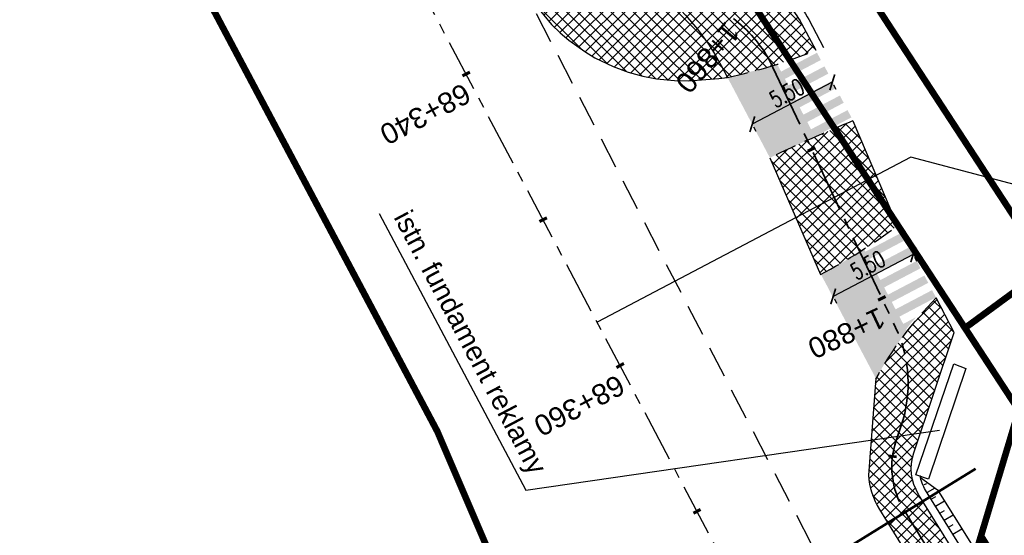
# Model space of a CAD drawing. Header units: metres. Extents: x 7529682 to 7533711, y 5721195 to 5727842.
# Tile 133 of 232: x 7530546 to 7530606, y 5726124 to 5726156. Entities that reach past the tile are written whole.
import ezdxf

# ---------------------------------------------------------------- set-up
doc = ezdxf.new("R2010")
doc.units = ezdxf.units.M
doc.header["$PDMODE"] = 1
doc.header["$PDSIZE"] = 0.3
for name, pattern in [('817-dzialki-09-05-04$0$HIDDEN', [0.375, 0.25, -0.125]), ('ACAD_ISO05W100', [33, 24, -3, 0, -3, 0, -3]), ('CENTER', [50.8, 31.75, -6.35, 6.35, -6.35]), ('CENTER2', [28.575, 19.05, -3.175, 3.175, -3.175]), ('DASHED', [19.05, 12.7, -6.35]), ('HIDDEN', [9.525, 6.35, -3.175])]:
    doc.linetypes.add(name, pattern=pattern)
for name, color, linetype in [('C-DROGI-SYTUACJA', 7, 'Continuous'), ('C-DROGI-SYTUACJA-ETYKIETY', 7, 'Continuous'), ('D-hatch-zieleńce', 102, 'Continuous'), ('D-pobocza', 60, 'Continuous'), ('D-skarpa', 2, 'Continuous'), ('D-skarpa-kreskowanie', 2, 'Continuous'), ('D-wymiary', 1, 'Continuous')]:
    doc.layers.add(name, color=color, linetype=linetype)
for name, color, linetype, lineweight, true_color in [('D-hatch-ciag-pieszo-rowerowy', 7, 'Continuous', 13, 0xff9f80), ('D-LR-etap-III', 7, '817-dzialki-09-05-04$0$HIDDEN', 50, 0x00008f), ('D-poziome-powl-czerwona', 7, 'Continuous', 9, 0xff6161), ('D-przekroje-pop', 7, 'Continuous', 50, 0x000099)]:
    doc.layers.add(name, color=color, linetype=linetype, lineweight=lineweight, true_color=true_color)
for name, color, linetype, lineweight in [('D-krawędzie', 3, 'Continuous', 30), ('D-krawężniki-obniżone', 40, 'DASHED', 30), ('D-obrzeża', 2, 'Continuous', 30), ('D-opisy', 2, 'Continuous', 30), ('D-oś', 10, 'CENTER', 30), ('D-pas-drogowy', 7, 'ACAD_ISO05W100', 50)]:
    doc.layers.add(name, color=color, linetype=linetype, lineweight=lineweight)
doc.layers.add('D-malowanie-proj', color=7, linetype='Continuous', true_color=0x3333ff)
doc.layers.add('poprzeczki', color=7, linetype='Continuous', true_color=0x0000c7)
doc.styles.add('DIMTEXT', font='simplex.shx', dxfattribs={"width": 0.7})
doc.styles.get("Standard").update_dxf_attribs({"font": 'arial.ttf'})
doc.dimstyles.new('500', dxfattribs={"dimtxt": 1, "dimasz": 0.7, "dimexe": 0.2, "dimexo": 0.5, "dimgap": 0.2, "dimtad": 1, "dimrnd": 0.005, "dimzin": 0, "dimdsep": 46, "dimtxsty": 'DIMTEXT', "dimblk": 'ARCHTICK', "dimcen": 0, "dimclrd": 256, "dimclre": 256, "dimclrt": 2, "dimadec": 5, "dimazin": 0, "dimtfac": 1, "dimtofl": 0, "dimtmove": 0, "dimatfit": 3, "dimfxl": 1, "dimtolj": 1, "dimtzin": 0, "dimlwd": -1, "dimlwe": -1, "dimarcsym": 0})
pattern_1 = [(45, (0, 0), (-0.33675960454, 0.33675960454), []), (135, (0, 0), (-0.33675960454, -0.33675960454), [])]

# ---------------------------------------------------------------- blocks, each defined once
blk = doc.blocks.new('_ArchTick')
at = {"color": 0, "linetype": 'ByBlock', "const_width": 0.15}
blk.add_lwpolyline([(-0.5, -0.5), (0.5, 0.5)], dxfattribs=at)
blk = doc.blocks.new('*D58')
at = {"layer": 'D-wymiary', "transparency": 16777216}
for p, q in [((7530600.131, 5726141.293), (7530595.283, 5726138.749)), ((7530600.359, 5726140.859), (7530600.224, 5726141.115)), ((7530595.511, 5726138.315), (7530595.376, 5726138.572))]:
    blk.add_line(p, q, dxfattribs=at)
at = {"layer": 'Defpoints', "color": 0, "transparency": 16777216}
for p in [(7530600.127, 5726141.302), (7530595.278, 5726138.758), (7530595.283, 5726138.749)]:
    blk.add_point(p, dxfattribs=at)
at = {"layer": 'D-wymiary', "transparency": 16777216, "xscale": 0.6999999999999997, "yscale": 0.6999999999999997, "zscale": 0.6999999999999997}
for p, rotation in [((7530600.131, 5726141.293), 27.68596842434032), ((7530595.283, 5726138.749), 207.6859684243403)]:
    blk.add_blockref('_ArchTick', p, dxfattribs=dict(at, rotation=rotation))
at = {"layer": 'D-wymiary', "color": 2, "transparency": 16777216, "insert": (7530597.382, 5726140.641), "char_height": 1, "attachment_point": 5, "rotation": 27.68597, "style": 'DIMTEXT'}
blk.add_mtext('\\A1;5.50', dxfattribs=at)
blk = doc.blocks.new('*D59')
at = {"layer": 'D-wymiary', "transparency": 16777216}
for p, q in [((7530595.227, 5726151.736), (7530590.379, 5726149.193)), ((7530595.455, 5726151.303), (7530595.32, 5726151.559)), ((7530590.606, 5726148.759), (7530590.472, 5726149.016))]:
    blk.add_line(p, q, dxfattribs=at)
at = {"layer": 'Defpoints', "color": 0, "transparency": 16777216}
for p in [(7530595.222, 5726151.746), (7530590.374, 5726149.202), (7530590.379, 5726149.193)]:
    blk.add_point(p, dxfattribs=at)
at = {"layer": 'D-wymiary', "transparency": 16777216, "xscale": 0.6999999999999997, "yscale": 0.6999999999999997, "zscale": 0.6999999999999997}
for p, rotation in [((7530595.227, 5726151.736), 27.68596842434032), ((7530590.379, 5726149.193), 207.6859684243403)]:
    blk.add_blockref('_ArchTick', p, dxfattribs=dict(at, rotation=rotation))
at = {"layer": 'D-wymiary', "color": 2, "transparency": 16777216, "insert": (7530592.478, 5726151.084), "char_height": 1, "attachment_point": 5, "rotation": 27.68597, "style": 'DIMTEXT'}
blk.add_mtext('\\A1;5.50', dxfattribs=at)
blk = doc.blocks.new('AeccTickLine')
at = {"color": 0, "linetype": 'ByBlock', "lineweight": -2}
blk.add_line((0, 1), (0, -1), dxfattribs=at)

msp = doc.modelspace()

# ---------------------------------------------------------------- hatches: boundary and pattern name
at = {"layer": 'D-hatch-ciag-pieszo-rowerowy'}
h = msp.add_hatch(dxfattribs=at)
h.set_pattern_fill('ANSI37', color=256, scale=0.15, style=0)
h.set_pattern_definition(pattern_1)
h.paths.add_polyline_path([(7530586.407, 5726160.127, -0.144123), (7530582.467, 5726164.173), (7530582.284, 5726164.519), (7530579.999, 5726163.494), (7530580.714, 5726162.138, 0.101584), (7530584.546, 5726157.479), (7530584.686, 5726157.365, -0.100735), (7530588.495, 5726152.75), (7530588.874, 5726152.037, 0.045938), (7530594.228, 5726153.684), (7530593.364, 5726155.308, 0.143266), (7530591.402, 5726157.316)])
h = msp.add_hatch(dxfattribs=at)
h.set_pattern_fill('ANSI37', color=256, scale=0.15, style=0)
h.set_pattern_definition(pattern_1)
h.paths.add_polyline_path([(7530596.469, 5726149.397, 0.015669), (7530591.45, 5726147.158), (7530594.509, 5726140.08, 0.038506), (7530599.173, 5726143.024)])
h = msp.add_hatch(dxfattribs=at)
h.set_pattern_fill('ANSI37', color=256, scale=0.15, style=0)
h.set_pattern_definition(pattern_1)
h.paths.add_polyline_path([(7530602.624, 5726136.556), (7530601.532, 5726138.658, 0.072986), (7530597.855, 5726133.726), (7530597.549, 5726129.598), (7530600.517, 5726130.297)])
h.paths.add_polyline_path([(7530600.17, 5726129.266), (7530600.517, 5726130.297), (7530597.549, 5726129.598), (7530597.423, 5726127.912, 0.036274), (7530597.51, 5726127.266), (7530600.079, 5726127.683, -0.134461)])
h = msp.add_hatch(dxfattribs=at)
h.set_pattern_fill('ANSI37', color=256, scale=0.15, style=0)
h.set_pattern_definition(pattern_1)
edge = h.paths.add_edge_path()
edge.add_line((7530647.02, 5726033.878), (7530649.253, 5726035.002))
edge.add_line((7530649.253, 5726035.002), (7530642.155, 5726049.099))
edge.add_line((7530642.155, 5726049.099), (7530627.426, 5726076.939))
edge.add_line((7530627.426, 5726076.939), (7530607.073, 5726115.582))
edge.add_arc((7530518.595, 5726068.982), 100, 27.77544, 31.71492)
edge.add_line((7530603.662, 5726121.551), (7530600.461, 5726126.731))
edge.add_arc((7530603.013, 5726128.308), 3, 192.02443, 211.71492, ccw=False)
edge.add_line((7530600.079, 5726127.683), (7530597.51, 5726127.266))
edge.add_arc((7530601.915, 5726128.182), 4.5, 191.75206, 211.71492)
edge.add_line((7530598.087, 5726125.817), (7530601.49, 5726120.31))
edge.add_arc((7530516.423, 5726067.74), 100, 27.77544, 31.71492, ccw=False)
edge.add_line((7530604.901, 5726114.341), (7530625.206, 5726075.789))
edge.add_line((7530625.206, 5726075.789), (7530639.927, 5726047.965))
edge.add_line((7530639.927, 5726047.965), (7530647.02, 5726033.878))
at = {"layer": 'D-hatch-zieleńce'}
h = msp.add_hatch(dxfattribs=at)
h.set_pattern_fill('ANSI37', color=256, scale=0.15, style=0)
h.set_pattern_definition(pattern_1)
edge = h.paths.add_edge_path()
edge.add_line((7530581.772, 5726160.424), (7530576.381, 5726157.79))
edge.add_line((7530576.381, 5726157.79), (7530577.273, 5726156.368))
edge.add_line((7530577.273, 5726156.368), (7530578.214, 5726155.248))
edge.add_line((7530578.214, 5726155.248), (7530578.745, 5726154.735))
edge.add_line((7530578.745, 5726154.735), (7530579.267, 5726154.288))
edge.add_line((7530579.267, 5726154.288), (7530580.224, 5726153.599))
edge.add_line((7530580.224, 5726153.599), (7530580.841, 5726153.23))
edge.add_line((7530580.841, 5726153.23), (7530581.943, 5726152.696))
edge.add_line((7530581.943, 5726152.696), (7530582.863, 5726152.357))
edge.add_line((7530582.863, 5726152.357), (7530583.752, 5726152.113))
edge.add_line((7530583.752, 5726152.113), (7530584.577, 5726151.955))
edge.add_line((7530584.577, 5726151.955), (7530585.659, 5726151.843))
edge.add_line((7530585.659, 5726151.843), (7530586.52, 5726151.83))
edge.add_line((7530586.52, 5726151.83), (7530588.346, 5726151.964))
edge.add_line((7530588.346, 5726151.964), (7530588.874, 5726152.037))
edge.add_line((7530588.874, 5726152.037), (7530588.495, 5726152.75))
edge.add_arc((7530575.253, 5726145.703), 15, 28.02426, 51.03347)
edge.add_line((7530584.686, 5726157.365), (7530584.546, 5726157.479))
edge.add_arc((7530593.979, 5726169.141), 15, 215.5345, 231.03347, ccw=False)
at = {"layer": 'D-malowanie-proj'}
h = msp.add_hatch(color=256, dxfattribs=at)
h.paths.add_polyline_path([(7530594.535, 5726153.09), (7530594.302, 5726153.533), (7530591.647, 5726152.135), (7530591.88, 5726151.693)])
h.paths.add_polyline_path([(7530589.644, 5726151.646), (7530589.411, 5726152.089), (7530588.969, 5726151.856), (7530589.202, 5726151.414)])
h.paths.add_polyline_path([(7530590.11, 5726150.762), (7530589.877, 5726151.204), (7530589.435, 5726150.971), (7530589.668, 5726150.529)])
h = msp.add_hatch(color=256, dxfattribs=at)
h.paths.add_polyline_path([(7530594.988, 5726152.263), (7530594.755, 5726152.705), (7530592.1, 5726151.308), (7530592.333, 5726150.865)])
h.paths.add_polyline_path([(7530595.453, 5726151.378), (7530595.22, 5726151.82), (7530592.566, 5726150.423), (7530592.799, 5726149.98)])
h.paths.add_polyline_path([(7530595.919, 5726150.493), (7530595.686, 5726150.935), (7530593.031, 5726149.538), (7530593.264, 5726149.095)])
h.paths.add_polyline_path([(7530596.385, 5726149.608), (7530596.152, 5726150.05), (7530593.497, 5726148.653), (7530593.73, 5726148.211)])
h.paths.add_polyline_path([(7530590.563, 5726149.934), (7530590.33, 5726150.376), (7530589.888, 5726150.144), (7530590.12, 5726149.701)])
h.paths.add_polyline_path([(7530591.029, 5726149.049), (7530590.796, 5726149.491), (7530590.353, 5726149.259), (7530590.586, 5726148.816)])
h.paths.add_polyline_path([(7530591.494, 5726148.164), (7530591.262, 5726148.607), (7530590.819, 5726148.374), (7530591.052, 5726147.931)])
edge = h.paths.add_edge_path()
edge.add_arc((7530629.663, 5726068.216), 87.705, 115.49782, 115.82468)
edge.add_line((7530591.457, 5726147.162), (7530591.285, 5726147.489))
edge.add_line((7530591.285, 5726147.489), (7530591.727, 5726147.722))
edge.add_line((7530591.727, 5726147.722), (7530591.908, 5726147.378))
h = msp.add_hatch(color=256, dxfattribs=at)
h.paths.add_polyline_path([(7530599.658, 5726142.168), (7530599.425, 5726142.611), (7530596.77, 5726141.214), (7530597.003, 5726140.771)])
h.paths.add_polyline_path([(7530600.123, 5726141.283), (7530599.891, 5726141.726), (7530597.236, 5726140.329), (7530597.469, 5726139.886)])
h.paths.add_polyline_path([(7530595.233, 5726139.84), (7530595, 5726140.282), (7530594.558, 5726140.049), (7530594.791, 5726139.607)])
h.paths.add_polyline_path([(7530595.699, 5726138.955), (7530595.466, 5726139.397), (7530595.023, 5726139.164), (7530595.256, 5726138.722)])
h = msp.add_hatch(color=256, dxfattribs=at)
h.paths.add_polyline_path([(7530600.576, 5726140.456), (7530600.343, 5726140.898), (7530597.689, 5726139.501), (7530597.922, 5726139.058)])
h.paths.add_polyline_path([(7530601.042, 5726139.571), (7530600.809, 5726140.013), (7530598.154, 5726138.616), (7530598.387, 5726138.174)])
h.paths.add_polyline_path([(7530601.508, 5726138.686), (7530601.275, 5726139.128), (7530598.62, 5726137.731), (7530598.853, 5726137.289)])
h.paths.add_polyline_path([(7530596.152, 5726138.127), (7530595.919, 5726138.57), (7530595.476, 5726138.337), (7530595.709, 5726137.894)])
h.paths.add_polyline_path([(7530596.617, 5726137.242), (7530596.385, 5726137.685), (7530595.942, 5726137.452), (7530596.175, 5726137.009)])
h.paths.add_polyline_path([(7530597.083, 5726136.357), (7530596.85, 5726136.8), (7530596.408, 5726136.567), (7530596.641, 5726136.124)])
h.paths.add_polyline_path([(7530597.549, 5726135.472), (7530597.316, 5726135.915), (7530596.873, 5726135.682), (7530597.106, 5726135.239)])
h.paths.add_polyline_path([(7530598.015, 5726134.587), (7530597.782, 5726135.03), (7530597.339, 5726134.797), (7530597.572, 5726134.354)])
edge = h.paths.add_edge_path()
edge.add_arc((7530616.442, 5726123.767), 21.185, 139.65364, 143.03363)
edge.add_line((7530599.515, 5726136.507), (7530599.319, 5726136.404))
edge.add_line((7530599.319, 5726136.404), (7530599.086, 5726136.846))
edge.add_line((7530599.086, 5726136.846), (7530600.296, 5726137.483))
at = {"layer": 'D-poziome-powl-czerwona'}
h = msp.add_hatch(color=256, dxfattribs=at)
h.dxf.hatch_style = 1
edge = h.paths.add_edge_path()
edge.add_arc((7530629.663, 5726068.216), 87.705, 113.86417, 115.83227)
edge.add_line((7530591.446, 5726147.157), (7530588.876, 5726152.037))
edge.add_arc((7530577.071, 5726203.337), 52.641, 282.95832, 286.35697)
edge.add_line((7530591.896, 5726152.827), (7530594.18, 5726148.423))
h = msp.add_hatch(color=256, dxfattribs=at)
h.dxf.hatch_style = 1
edge = h.paths.add_edge_path()
edge.add_arc((7530616.497, 5726123.663), 21.185, 142.21207, 151.53588)
edge.add_line((7530597.873, 5726133.76), (7530594.536, 5726140.095))
edge.add_arc((7530577.757, 5726171.787), 35.86, 297.89819, 302.7409)
edge.add_line((7530597.152, 5726141.625), (7530599.755, 5726136.644))

# ---------------------------------------------------------------- linework, layer by layer
at = {"layer": 'C-DROGI-SYTUACJA', "color": 10, "linetype": 'CENTER2', "lineweight": 35, "ltscale": 0.2}
msp.add_lwpolyline([(7530444.82, 5726422.144), (7530467.787, 5726378.156), (7530487.261, 5726341.324), (7530506.418, 5726305.122), (7530526.989, 5726265.744), (7530541.922, 5726236.64), (7530552.763, 5726216.63, 0.020438), (7530554.436, 5726213.822), (7530562.078, 5726202.113, -0.024166), (7530564.031, 5726198.778), (7530567.392, 5726192.349, -0.021495), (7530568.851, 5726189.237), (7530572.059, 5726181.558, 0.022535), (7530573.596, 5726178.299), (7530581.269, 5726163.764, 0.096558), (7530584.871, 5726159.294), (7530589.549, 5726155.354, -0.108108), (7530591.633, 5726152.643), (7530599.06, 5726136.869, -0.193566), (7530599.404, 5726130.909), (7530599.097, 5726129.998, 0.223174), (7530599.583, 5726125.774), (7530602.576, 5726120.93, -0.017191)], format="xyb", dxfattribs=at)
at = {"layer": 'D-krawędzie', "linetype": 'HIDDEN', "ltscale": 0.3, "flags": 128}
msp.add_lwpolyline([(7530572.01, 5726166.06), (7530620.381, 5726072.761), (7530641.555, 5726032.008), (7530660.961, 5725995.07), (7530689.128, 5725941.54), (7530707.336, 5725907.032), (7530725.256, 5725873.093), (7530743.97, 5725837.654), (7530770.527, 5725787.119), (7530787.864, 5725754.267), (7530809.898, 5725712.542), (7530824.739, 5725684.389), (7530840.856, 5725653.693), (7530860.675, 5725616.154), (7530865.283, 5725607.394), (7530878.05, 5725583.08), (7530918.172, 5725507.178), (7530950.163, 5725446.305), (7530993.419, 5725364.265), (7531022.766, 5725308.719), (7531053.81, 5725249.872), (7531081.166, 5725197.875), (7531103.902, 5725154.541), (7531128.123, 5725108.448), (7531149.3, 5725068.25), (7531167.38, 5725033.767), (7531197.165, 5724976.988), (7531228.151, 5724918.034), (7531253.153, 5724870.491), (7531286.796, 5724806.654), (7531306.74, 5724768.665), (7531335.094, 5724714.652), (7531357.319, 5724672.439), (7531373.645, 5724641.454), (7531392.162, 5724605.999), (7531418.48, 5724555.853), (7531439.727, 5724515.582), (7531468.399, 5724461.077), (7531491.782, 5724416.528), (7531531.99, 5724339.833), (7531557.227, 5724291.659), (7531569.852, 5724267.577), (7531591.376, 5724226.548), (7531610.004, 5724191.103), (7531616.883, 5724177.999), (7531629.985, 5724153.025), (7531641.007, 5724132.022), (7531664.906, 5724087.617), (7531677.644, 5724064.786), (7531683.112, 5724054.988), (7531686.753, 5724048.18), (7531695.448, 5724031.697), (7531703.749, 5724015.917), (7531709.214, 5724005.514), (7531719.389, 5723986.147), (7531726.295, 5723973), (7531732.741, 5723960.736), (7531735.13, 5723956.19)], dxfattribs=at)
at = {"layer": 'D-krawędzie'}
for points in [[(7530581.772, 5726160.424), (7530576.381, 5726157.79), (7530577.273, 5726156.368), (7530578.214, 5726155.248), (7530578.745, 5726154.735), (7530579.267, 5726154.288), (7530580.224, 5726153.599), (7530580.841, 5726153.23), (7530581.943, 5726152.696), (7530582.863, 5726152.357), (7530583.752, 5726152.113), (7530584.577, 5726151.955), (7530585.659, 5726151.843), (7530586.52, 5726151.83), (7530588.346, 5726151.964), (7530588.874, 5726152.037)], [(7530600.29, 5726127.93), (7530602.59, 5726134.66), (7530603.33, 5726134.38), (7530601.05, 5726127.65), (7530600.29, 5726127.93), (7530600.29, 5726127.93)]]:
    msp.add_lwpolyline(points, dxfattribs=at)
at = {"layer": 'D-krawężniki-obniżone', "ltscale": 0.1}
for centre, radius, start, end in [((7530582.607, 5726181.936), 30.548, 281.83814, 292.35903), ((7530629.663, 5726068.216), 87.705, 112.23901, 115.82979), ((7530577.757, 5726171.787), 35.86, 297.84859, 306.66904), ((7530616.497, 5726123.663), 21.185, 134.94231, 151.63996)]:
    msp.add_arc(centre, radius, start, end, dxfattribs=at)
at = {"layer": 'D-LR-etap-III', "ltscale": 10, "flags": 128}
msp.add_lwpolyline([(7531750.474, 5723895.103, 0.4, 0.4, 0), (7531750.505, 5723895.13, 0.4, 0.4, 0), (7531682.71, 5724022.92, 0.4, 0.4, 0), (7531619.177, 5724147.204, 0.4, 0.4, 0), (7531592.309, 5724198.489, 0.4, 0.4, 0), (7531553.264, 5724272.919, 0.4, 0.4, 0), (7531504.02, 5724366.79, 0.4, 0.4, 0), (7531482.09, 5724407.62, 0.4, 0.4, 0), (7531412.35, 5724541.183, 0.4, 0.4, 0), (7531388.464, 5724586.93, 0.4, 0.4, 0), (7531345.12, 5724669.94, 0.4, 0.4, 0), (7531127.66, 5725081.67, 0.4, 0.4, 0), (7531059.253, 5725211.041, 0.4, 0.4, 0), (7531008.007, 5725307.954, 0.4, 0.4, 0), (7530964.182, 5725390.836, 0.4, 0.4, 0), (7530914.557, 5725484.684, 0.4, 0.4, 0), (7530865.243, 5725577.494, 0.4, 0.4, 0), (7530840.085, 5725624.059, 0.4, 0.4, 0), (7530802.56, 5725694.925, 0.4, 0.4, 0), (7530755.54, 5725787.51, 0.4, 0.4, 0), (7530708.718, 5725876.303, 0.4, 0.4, 0), (7530695.12, 5725902.09, 0.4, 0.4, 0), (7530642.914, 5726001.078, 0.4, 0.4, 0), (7530634.935, 5726016.147, 0.4, 0.4, 0), (7530610.82, 5726061.93, 0.4, 0.4, 0), (7530610.82, 5726061.93, 0.4, 0.4, 0), (7530607.21, 5726063.51, 0.4, 0.4, 0), (7530597.42, 5726080.68, 0.4, 0.4, 0), (7530591.16, 5726088.44, 0.4, 0.4, 0), (7530581.28, 5726107.21, 0.4, 0.4, 0), (7530571.29, 5726130.56, 0.4, 0.4, 0), (7530549.555, 5726171.527, 0.4, 0.4, 0), (7530531.014, 5726206.474, 0.4, 0.4, 0), (7530516.461, 5726236.017, 0.4, 0.4, 0), (7530500.799, 5726266.141, 0.4, 0.4, 0), (7530491.35, 5726283.94, 0.4, 0.4, 0), (7530482.4, 5726303.41, 0.4, 0.4, 0), (7530482.4, 5726303.41, 0.4, 0.4, 0), (7530450.41, 5726357.28, 0.4, 0.4, 0), (7530397.759, 5726458.5, 0.4, 0.4, 0), (7530334.708, 5726583.665, 0.4, 0.4, 0), (7530303.939, 5726645.168, 0.4, 0.4, 0), (7530300.51, 5726651.778, 0.4, 0.4, 0), (7530289.214, 5726671.967, 0.4, 0.4, 0), (7530281.54, 5726685.57, 0.4, 0.4, 0), (7530261.371, 5726724.163, 0.4, 0.4, 0), (7530254.03, 5726738.21, 0.4, 0.4, 0), (7530197.22, 5726845.06, 0.4, 0.4, 0), (7530194.71, 5726849.15, 0.4, 0.4, 0), (7530195.92, 5726850.75, 0.4, 0.4, 0), (7530170.547, 5726892.961, 0.4, 0.4, 0), (7530143.175, 5726945.066, 0.4, 0.4, 0), (7530105.06, 5727018.32, 0.4, 0.4, 0), (7530100.06, 5727027.16, 0.4, 0.4, 0), (7530062.319, 5727099.625, 0.4, 0.4, 0), (7530015.379, 5727189.42, 0.4, 0.4, 0), (7529983.208, 5727250.207, 0.4, 0.4, 0), (7529953.284, 5727306.747, 0.4, 0.4, 0), (7529900.671, 5727406.159, 0.4, 0.4, 0), (7529890.63, 5727425.131, 0.4, 0.4, 0), (7529875.155, 5727454.426, 0.4, 0.4, 0), (7529857.56, 5727487.787, 0.4, 0.4, 0), (7529835.194, 5727530.193, 0.4, 0.4, 0), (7529811.741, 5727574.662, 0.4, 0.4, 0), (7529792.102, 5727611.923, 0.4, 0.4, 0), (7529768.066, 5727657.47, 0.4, 0.4, 0), (7529755.211, 5727682.131, 0.4, 0.4, 0), (7529753.31, 5727681.13, 0.4, 0.4, 0), (7529739.21, 5727707.77, 0.4, 0.4, 0), (7529735.395, 5727711.252, 0.4, 0.4, 0), (7529725.42, 5727730.2, 0.4, 0.4, 0), (7529723.55, 5727729.88, 0.4, 0.4, 0), (7529695.567, 5727782.932, 0.4, 0.4, 0), (7529717.68, 5727794.024, 0.4, 0.4, 0), (7529736.275, 5727758.647, 0.4, 0.4, 0), (7529736.275, 5727758.647, 0.4, 0.4, 0), (7529744.511, 5727750.406, 0.4, 0.4, 0), (7529744.511, 5727750.406, 0.4, 0.4, 0), (7529750.283, 5727738.55, 0.4, 0.4, 0), (7529777.109, 5727687.569, 0.4, 0.4, 0), (7529796.515, 5727651.33, 0.4, 0.4, 0), (7529814.938, 5727616.793, 0.4, 0.4, 0), (7529839.007, 5727572.304, 0.4, 0.4, 0), (7529860.618, 5727532.509, 0.4, 0.4, 0), (7529882.349, 5727491.504, 0.4, 0.4, 0), (7529904.865, 5727449.096, 0.4, 0.4, 0), (7529920.747, 5727418.885, 0.4, 0.4, 0), (7529946.677, 5727368.547, 0.4, 0.4, 0), (7529972.025, 5727320.573, 0.4, 0.4, 0), (7529987.74, 5727290.153, 0.4, 0.4, 0), (7529996.497, 5727273.662, 0.4, 0.4, 0), (7530017.541, 5727234.203, 0.4, 0.4, 0), (7530033.054, 5727204.864, 0.4, 0.4, 0), (7530051.623, 5727170.223, 0.4, 0.4, 0), (7530069.277, 5727137.016, 0.4, 0.4, 0), (7530089.385, 5727097.534, 0.4, 0.4, 0), (7530109.713, 5727060.747, 0.4, 0.4, 0), (7530136.77, 5727011.64, 0.4, 0.4, 0), (7530162.447, 5726962.744, 0.4, 0.4, 0), (7530187.674, 5726916.992, 0.4, 0.4, 0), (7530207.821, 5726879.335, 0.4, 0.4, 0), (7530230.626, 5726834.519, 0.4, 0.4, 0), (7530262.288, 5726776.618, 0.4, 0.4, 0), (7530277.51, 5726760.213, 0.4, 0.4, 0), (7530286.037, 5726744.107, 0.4, 0.4, 0), (7530288.097, 5726735.884, 0.4, 0.4, 0), (7530290.394, 5726725.047, 0.4, 0.4, 0), (7530296.177, 5726713.583, 0.4, 0.4, 0), (7530302.726, 5726701.182, 0.4, 0.4, 0), (7530325.685, 5726657.466, 0.4, 0.4, 0), (7530343.244, 5726623.649, 0.4, 0.4, 0), (7530360.23, 5726591.747, 0.4, 0.4, 0), (7530383.209, 5726548.059, 0.4, 0.4, 0), (7530406.018, 5726503.606, 0.4, 0.4, 0), (7530427.465, 5726462.62, 0.4, 0.4, 0), (7530447.928, 5726424.388, 0.4, 0.4, 0), (7530471.127, 5726379.921, 0.4, 0.4, 0), (7530490.501, 5726343.033, 0.4, 0.4, 0), (7530509.499, 5726306.733, 0.4, 0.4, 0), (7530529.89, 5726267.244, 0.4, 0.4, 0), (7530543.852, 5726238.99, 0.4, 0.4, 0), (7530554.809, 5726218.944, 0.4, 0.4, 0), (7530559.027, 5726212.223, 0.4, 0.4, 0), (7530563.061, 5726206.41, 0.4, 0.4, 0), (7530566.934, 5726200.464, 0.4, 0.4, 0), (7530569.771, 5726194.902, 0.4, 0.4, 0), (7530571.473, 5726191.282, 0.4, 0.4, 0), (7530572.839, 5726188.025, 0.4, 0.4, 0), (7530575.295, 5726182.035, 0.4, 0.4, 0), (7530579.737, 5726173.306, 0.4, 0.4, 0), (7530583.3, 5726167.41, 0.4, 0.4, 0), (7530593.4, 5726163.33, 0.4, 0.4, 0), (7530598.618, 5726155.264, 0.4, 0.4, 0), (7530608.258, 5726140.497, 0.4, 0.4, 0), (7530603.27, 5726136.83, 0.4, 0.4, 0), (7530606.53, 5726131.84, 0.4, 0.4, 0), (7530604.239, 5726124.217, 0.4, 0.4, 0), (7530605.847, 5726121.63, 0.4, 0.4, 0), (7530608.972, 5726116.164, 0.4, 0.4, 0), (7530618.114, 5726097.791, 0.4, 0.4, 0), (7530651.213, 5726034.96, 0.4, 0.4, 0), (7530670.244, 5725998.611, 0.4, 0.4, 0), (7530698.075, 5725945.953, 0.4, 0.4, 0), (7530716.506, 5725911.305, 0.4, 0.4, 0), (7530735.223, 5725875.667, 0.4, 0.4, 0), (7530752.504, 5725842.155, 0.4, 0.4, 0), (7530778.311, 5725793.501, 0.4, 0.4, 0), (7530797.5, 5725756.382, 0.4, 0.4, 0), (7530812.519, 5725728.289, 0.4, 0.4, 0), (7530820.039, 5725713.16, 0.4, 0.4, 0), (7530822.422, 5725710.194, 0.4, 0.4, 0), (7530833.155, 5725688.801, 0.4, 0.4, 0), (7530849.629, 5725656.159, 0.4, 0.4, 0), (7530867.983, 5725621.964, 0.4, 0.4, 0), (7530872.63, 5725612.888, 0.4, 0.4, 0), (7530880.354, 5725597.595, 0.4, 0.4, 0), (7530883.839, 5725593.389, 0.4, 0.4, 0), (7530891.782, 5725587.763, 0.4, 0.4, 0), (7530895.039, 5725584.281, 0.4, 0.4, 0), (7530897.034, 5725580.941, 0.4, 0.4, 0), (7530900.952, 5725579.946, 0.4, 0.4, 0), (7530904.81, 5725571.977, 0.4, 0.4, 0), (7530903.682, 5725568.566, 0.4, 0.4, 0), (7530908.901, 5725558.845, 0.4, 0.4, 0), (7530910.252, 5725545.672, 0.4, 0.4, 0), (7530912.873, 5725538.646, 0.4, 0.4, 0), (7530945.278, 5725478.464, 0.4, 0.4, 0), (7530959.692, 5725450.246, 0.4, 0.4, 0), (7531002.827, 5725368.192, 0.4, 0.4, 0), (7531044.704, 5725290.314, 0.4, 0.4, 0), (7531064.099, 5725253.213, 0.4, 0.4, 0), (7531083.01, 5725216.678, 0.4, 0.4, 0), (7531113.013, 5725158.466, 0.4, 0.4, 0), (7531137.364, 5725113.071, 0.4, 0.4, 0), (7531150.831, 5725086.712, 0.4, 0.4, 0), (7531159.746, 5725076.641, 0.4, 0.4, 0), (7531166.31, 5725074.58, 0.4, 0.4, 0), (7531172.29, 5725062.58, 0.4, 0.4, 0), (7531170.59, 5725055.606, 0.4, 0.4, 0), (7531173.733, 5725044.081, 0.4, 0.4, 0), (7531215.342, 5724964.86, 0.4, 0.4, 0), (7531238.054, 5724921.685, 0.4, 0.4, 0), (7531262.39, 5724875.283, 0.4, 0.4, 0), (7531295.587, 5724811.266, 0.4, 0.4, 0), (7531348.488, 5724712.363, 0.4, 0.4, 0), (7531363.741, 5724682.684, 0.4, 0.4, 0), (7531366.987, 5724675.865, 0.4, 0.4, 0), (7531382.541, 5724646.111, 0.4, 0.4, 0), (7531401.299, 5724610.875, 0.4, 0.4, 0), (7531428.965, 5724558.862, 0.4, 0.4, 0), (7531449.111, 5724520.398, 0.4, 0.4, 0), (7531477.293, 5724465.831, 0.4, 0.4, 0), (7531500.996, 5724421.113, 0.4, 0.4, 0), (7531512.122, 5724400.549, 0.4, 0.4, 0), (7531513.782, 5724396.757, 0.4, 0.4, 0), (7531526.32, 5724379.39, 0.4, 0.4, 0), (7531566.784, 5724302.736, 0.4, 0.4, 0), (7531578.579, 5724282.775, 0.4, 0.4, 0), (7531584.233, 5724273.111, 0.4, 0.4, 0), (7531590.109, 5724263.508, 0.4, 0.4, 0), (7531593.028, 5724258.771, 0.4, 0.4, 0), (7531595.712, 5724254.227, 0.4, 0.4, 0), (7531601.66, 5724243.898, 0.4, 0.4, 0), (7531606.098, 5724235.986, 0.4, 0.4, 0), (7531609.382, 5724230.799, 0.4, 0.4, 0), (7531611.58, 5724227.671, 0.4, 0.4, 0), (7531612.708, 5724225.864, 0.4, 0.4, 0), (7531618.665, 5724214.481, 0.4, 0.4, 0), (7531619.886, 5724212.334, 0.4, 0.4, 0), (7531620.932, 5724210.787, 0.4, 0.4, 0), (7531623.519, 5724207.112, 0.4, 0.4, 0), (7531626.144, 5724203.613, 0.4, 0.4, 0), (7531632.023, 5724196.486, 0.4, 0.4, 0), (7531653.949, 5724152.618, 0.4, 0.4, 0), (7531656.751, 5724143.104, 0.4, 0.4, 0), (7531659.614, 5724133.255, 0.4, 0.4, 0), (7531661.627, 5724128.646, 0.4, 0.4, 0.010938), (7531674.315, 5724101.435, 0.4, 0.4, 0), (7531685.138, 5724081.408, 0.4, 0.4, 0), (7531692.16, 5724066.277, 0.4, 0.4, 0), (7531699.662, 5724051.388, 0.4, 0.4, 0), (7531704.481, 5724040.809, 0.4, 0.4, 0), (7531704.481, 5724040.809, 0.4, 0.4, 0), (7531704.401, 5724037.369, 0.4, 0.4, 0), (7531720.384, 5724003.441, 0.4, 0.4, 0), (7531728.799, 5723986.206, 0.4, 0.4, 0), (7531733.238, 5723977.193, 0.4, 0.4, 0), (7531736.75, 5723969.505, 0.4, 0.4, 0), (7531737.336, 5723968.519, 0.4, 0.4, 0), (7531738.285, 5723967.699, 0.4, 0.4, 0), (7531742.181, 5723962.346, 0.4, 0.4, 0), (7531744.286, 5723958.616, 0.4, 0.4, 0), (7531755.393, 5723944.193, 0.4, 0.4, 0), (7531758.69, 5723936.76, 0.4, 0.4, 0), (7531780.08, 5723929.25, 0.4, 0.4, 0), (7531792.612, 5723906.338, 0.4, 0.4, 0), (7531792.612, 5723906.338, 0.4, 0.4, 0), (7531756.962, 5723883.055, 0.4, 0.4, 0), (7531750.46, 5723895.13, 0.4, 0.4, 0), (7531750.46, 5723895.13, 0, 0, 0)], format="xyseb", dxfattribs=at)
at = {"layer": 'D-obrzeża'}
for p, q in [((7530596.469, 5726149.397), (7530599.173, 5726143.024)), ((7530591.45, 5726147.158), (7530594.509, 5726140.08))]:
    msp.add_line(p, q, dxfattribs=at)
for points in [[(7530445.927, 5726422.724), (7530468.894, 5726378.737), (7530488.366, 5726341.909), (7530507.524, 5726305.704), (7530528.099, 5726266.319), (7530543.028, 5726237.223), (7530553.837, 5726217.27, 0.020438), (7530555.511, 5726214.462), (7530563.158, 5726202.745, -0.024166), (7530565.111, 5726199.411), (7530568.325, 5726193.262, -0.021495), (7530570.15, 5726189.371), (7530573.016, 5726182.508, 0.022535), (7530574.938, 5726178.434), (7530582.467, 5726164.173, 0.144123), (7530586.407, 5726160.127), (7530591.402, 5726157.316, -0.143266), (7530593.364, 5726155.308), (7530594.228, 5726153.684)], [(7530443.712, 5726421.565), (7530466.681, 5726377.574), (7530486.156, 5726340.739), (7530505.312, 5726304.54), (7530525.878, 5726265.169), (7530540.816, 5726236.057), (7530551.688, 5726215.99, 0.020438), (7530553.361, 5726213.182), (7530560.998, 5726201.48, -0.024166), (7530562.951, 5726198.146), (7530566.06, 5726192.199, -0.021495), (7530567.884, 5726188.309), (7530570.753, 5726181.44, 0.022535), (7530572.675, 5726177.366), (7530580.714, 5726162.138, 0.101584), (7530584.546, 5726157.479), (7530584.686, 5726157.365, -0.100735), (7530588.495, 5726152.75), (7530588.874, 5726152.037)], [(7530816.72, 5725716.019), (7530808.345, 5725732.528, 0.004099), (7530806.084, 5725736.896), (7530794.941, 5725757.997), (7530777.714, 5725790.903), (7530751.046, 5725841.385), (7530732.331, 5725876.827), (7530714.412, 5725910.765), (7530696.206, 5725945.269), (7530668.046, 5725998.784), (7530664.91, 5726005.014, 0.00515), (7530662.075, 5726010.504), (7530653.608, 5726026.493, -0.00515), (7530650.772, 5726031.983), (7530642.155, 5726049.099), (7530627.426, 5726076.939), (7530607.073, 5726115.582, 0.017191), (7530603.662, 5726121.551), (7530600.461, 5726126.731, -0.223174), (7530600.17, 5726129.266), (7530602.624, 5726136.556), (7530601.532, 5726138.658)], [(7530597.423, 5726127.912, 0.123992), (7530598.087, 5726125.817), (7530601.49, 5726120.31, -0.017191), (7530604.901, 5726114.341), (7530625.206, 5726075.789), (7530639.927, 5726047.965), (7530648.54, 5726030.859, 0.00515), (7530651.375, 5726025.369), (7530659.842, 5726009.38, -0.00515), (7530662.677, 5726003.89), (7530665.83, 5725997.628), (7530693.994, 5725944.104), (7530712.201, 5725909.598), (7530730.12, 5725875.66), (7530748.836, 5725840.217), (7530775.501, 5725789.739), (7530792.729, 5725756.833), (7530803.873, 5725735.729, -0.004099), (7530806.134, 5725731.361), (7530819.007, 5725705.983)]]:
    msp.add_lwpolyline(points, format="xyb", dxfattribs=at)
msp.add_lwpolyline([(7530597.858, 5726133.768), (7530597.423, 5726127.912)], dxfattribs=at)
at = {"layer": 'D-opisy', "linetype": 'ByBlock'}
for p, q in [((7530599.988, 5726147.205), (7530580.979, 5726137.176)), ((7530610.742, 5726144.343), (7530599.988, 5726147.205))]:
    msp.add_line(p, q, dxfattribs=at)
at = {"layer": 'D-opisy'}
msp.add_lwpolyline([(7530567.772, 5726143.776), (7530576.645, 5726126.992), (7530601.73, 5726130.64)], dxfattribs=at)
at = {"layer": 'D-oś', "ltscale": 0.1}
msp.add_lwpolyline([(7530594.845, 5726110.895), (7530540.21, 5726214.45), (7530503.32, 5726286.651), (7530486.173, 5726319.196), (7530460.325, 5726368.218), (7530439.346, 5726408.03), (7530417.989, 5726448.552), (7530400.958, 5726480.914), (7530382.667, 5726515.602), (7530364.162, 5726550.682), (7530346.91, 5726583.371), (7530329.964, 5726615.378), (7530313.508, 5726646.548), (7530301.37, 5726669.551)], dxfattribs=at)
at = {"layer": 'D-pas-drogowy', "ltscale": 0.2, "flags": 128}
msp.add_lwpolyline([(7531633.019, 5724182.834, 0.4, 0.4, 0), (7531617.559, 5724211.608, 0.4, 0.4, 0), (7531566.784, 5724302.736, 0.4, 0.4, 0), (7531538.419, 5724356.47, 0.4, 0.4, 0), (7531526.32, 5724379.39, 0.4, 0.4, 0), (7531516.102, 5724393.607, 0.4, 0.4, 0.001485), (7531513.78, 5724396.838, 0.4, 0.4, 0), (7531501.87, 5724413.41, 0.4, 0.4, 0), (7531474.926, 5724464.508, 0.4, 0.4, 0), (7531446.2, 5724518.992, 0.4, 0.4, 0), (7531424.962, 5724559.262, 0.4, 0.4, 0), (7531398.444, 5724609.566, 0.4, 0.4, 0), (7531379.647, 5724645.216, 0.4, 0.4, 0), (7531365.23, 5724672.56, 0.4, 0.4, 0), (7531341.306, 5724717.915, 0.4, 0.4, 0), (7531312.9, 5724771.789, 0.4, 0.4, 0), (7531292.591, 5724810.307, 0.4, 0.4, 0), (7531259.392, 5724873.271, 0.4, 0.4, 0), (7531233.74, 5724921.923, 0.4, 0.4, 0), (7531203.073, 5724980.092, 0.4, 0.4, 0), (7531173.471, 5725036.225, 0.4, 0.4, 0), (7531168.27, 5725046.09, 0.4, 0.4, 0), (7531172.29, 5725062.58, 0.4, 0.4, 0), (7531166.31, 5725074.58, 0.4, 0.4, 0), (7531150.32, 5725079.6, 0.4, 0.4, 0), (7531141.5, 5725096.43, 0.4, 0.4, 0), (7531109.312, 5725157.814, 0.4, 0.4, 0), (7531086.641, 5725201.048, 0.4, 0.4, 0), (7531059.198, 5725253.384, 0.4, 0.4, 0), (7531028.207, 5725312.489, 0.4, 0.4, 0), (7530999.105, 5725367.99, 0.4, 0.4, 0), (7530956.248, 5725449.725, 0.4, 0.4, 0), (7530924.398, 5725510.464, 0.4, 0.4, 0), (7530897.51, 5725561.74, 0.4, 0.4, 0), (7530894.46, 5725566.14, 0.4, 0.4, 0), (7530892.16, 5725570.49, 0.4, 0.4, 0), (7530869.363, 5725613.307, 0.4, 0.4, 0), (7530861.694, 5725627.705, 0.4, 0.4, 0), (7530852.74, 5725644.52, 0.4, 0.4, 0), (7530831.51, 5725684.2, 0.4, 0.4, 0), (7530811.13, 5725722.52, 0.4, 0.4, 0), (7530792.348, 5725757.941, 0.4, 0.4, 0), (7530768.03, 5725803.8, 0.4, 0.4, 0), (7530748.769, 5725840.179, 0.4, 0.4, 0), (7530727.7, 5725879.97, 0.4, 0.4, 0), (7530712.098, 5725909.545, 0.4, 0.4, 0), (7530693.644, 5725944.645, 0.4, 0.4, 0), (7530665.702, 5725997.539, 0.4, 0.4, 0), (7530641.76, 5726042.88, 0.4, 0.4, 0), (7530616.5, 5726091.48, 0.4, 0.4, 0), (7530604.628, 5726114.32, 0.4, 0.4, -0.007763), (7530602.5, 5726118.43, 0.4, 0.4, 0), (7530603.992, 5726123.395, 0.4, 0.4, 0), (7530606.53, 5726131.84, 0.4, 0.4, 0), (7530603.27, 5726136.83, 0.4, 0.4, 0), (7530593.776, 5726151.369, 0.4, 0.4, 0), (7530590.203, 5726156.84, 0.4, 0.4, 0), (7530583.3, 5726167.41, 0.4, 0.4, 0), (7530580.578, 5726170.428, 0.4, 0.4, 0), (7530575.85, 5726175.67, 0.4, 0.4, 0), (7530569.01, 5726186.66, 0.4, 0.4, 0), (7530562.555, 5726199.189, 0.4, 0.4, 0), (7530555.67, 5726211.39, 0.4, 0.4, 0), (7530548.29, 5726224.23, 0.4, 0.4, 0), (7530540.58, 5726237.71, 0.4, 0.4, 0), (7530532.68, 5726252.65, 0.4, 0.4, 0), (7530524.06, 5726269.35, 0.4, 0.4, 0), (7530502.82, 5726309.91, 0.4, 0.4, 0), (7530488.83, 5726336.63, 0.4, 0.4, 0), (7530466.03, 5726380.16, 0.4, 0.4, 0), (7530438.47, 5726432.77, 0.4, 0.4, 0), (7530424.53, 5726459.09, 0.4, 0.4, 0), (7530401.63, 5726502.97, 0.4, 0.4, 0), (7530383.38, 5726538.06, 0.4, 0.4, 0), (7530353.97, 5726593.52, 0.4, 0.4, 0), (7530338.47, 5726622.74, 0.4, 0.4, 0), (7530322.01, 5726653.88, 0.4, 0.4, 0), (7530297.54, 5726700.33, 0.4, 0.4, 0), (7530287.38, 5726719.6, 0.4, 0.4, 0), (7530285.95, 5726722.316, 0.4, 0.4, 0), (7530280.26, 5726733.12, 0.4, 0.4, 0), (7530266.73, 5726758.74, 0.4, 0.4, 0), (7530260.42, 5726770.47, 0.4, 0.4, 0), (7530253.25, 5726783.82, 0.4, 0.4, 0), (7530244.95, 5726799.33, 0.4, 0.4, 0), (7530239.39, 5726808.49, 0.4, 0.4, 0), (7530238.29, 5726807.9, 0.4, 0.4, 0), (7530218.11, 5726850.67, 0.4, 0.4, 0), (7530175.907, 5726928.168, 0.4, 0.4, 0), (7530096.68, 5727076.15, 0.4, 0.4, 0), (7530094.68, 5727079.89, 0.4, 0.4, 0), (7530064.597, 5727135.523, 0.4, 0.4, 0), (7530046.731, 5727168.892, 0.4, 0.4, 0), (7530025.803, 5727208.461, 0.4, 0.4, 0), (7530012.847, 5727232.979, 0.4, 0.4, 0), (7529994.15, 5727268.45, 0.4, 0.4, 0), (7529981.671, 5727291.93, 0.4, 0.4, 0), (7529949.89, 5727351.73, 0.4, 0.4, 0), (7529924.75, 5727399.03, 0.4, 0.4, 0), (7529915.516, 5727417.1, 0.4, 0.4, 0), (7529885.83, 5727475.19, 0.4, 0.4, 0), (7529862.56, 5727519.97, 0.4, 0.4, 0), (7529852.985, 5727538.191, 0.4, 0.4, 0), (7529836.513, 5727569.511, 0.4, 0.4, 0), (7529815.369, 5727609.141, 0.4, 0.4, 0), (7529792.795, 5727651.247, 0.4, 0.4, 0), (7529774.199, 5727685.858, 0.4, 0.4, 0), (7529746.966, 5727736.059, 0.4, 0.4, 0), (7529733.92, 5727757.62, 0.4, 0.4, 0), (7529708.607, 5727806.389, 0.4, 0.4, 0), (7529688.492, 5727796.345, 0.4, 0.4, 0), (7529723.55, 5727729.88, 0.4, 0.4, 0), (7529725.42, 5727730.2, 0.4, 0.4, 0), (7529735.38, 5727711.28, 0.4, 0.4, 0), (7529739.21, 5727707.77, 0.4, 0.4, 0), (7529753.31, 5727681.13, 0.4, 0.4, 0), (7529755.178, 5727682.114, 0.4, 0.4, 0), (7529792.102, 5727611.923, 0.4, 0.4, 0), (7529811.741, 5727574.662, 0.4, 0.4, 0), (7529835.194, 5727530.193, 0.4, 0.4, 0), (7529857.56, 5727487.787, 0.4, 0.4, 0), (7529875.155, 5727454.426, 0.4, 0.4, 0), (7529890.63, 5727425.131, 0.4, 0.4, 0), (7529900.671, 5727406.159, 0.4, 0.4, 0), (7529953.284, 5727306.747, 0.4, 0.4, 0), (7529983.208, 5727250.207, 0.4, 0.4, 0), (7530015.379, 5727189.42, 0.4, 0.4, 0), (7530062.319, 5727099.625, 0.4, 0.4, 0), (7530100.06, 5727027.16, 0.4, 0.4, 0), (7530105.06, 5727018.32, 0.4, 0.4, 0), (7530143.175, 5726945.066, 0.4, 0.4, 0), (7530170.547, 5726892.961, 0.4, 0.4, 0), (7530195.92, 5726850.75, 0.4, 0.4, 0), (7530194.71, 5726849.15, 0.4, 0.4, 0), (7530197.22, 5726845.06, 0.4, 0.4, 0), (7530254.03, 5726738.21, 0.4, 0.4, 0), (7530261.371, 5726724.163, 0.4, 0.4, 0), (7530281.54, 5726685.57, 0.4, 0.4, 0), (7530289.214, 5726671.967, 0.4, 0.4, 0), (7530300.51, 5726651.778, 0.4, 0.4, 0), (7530303.939, 5726645.168, 0.4, 0.4, 0), (7530334.708, 5726583.665, 0.4, 0.4, 0), (7530397.759, 5726458.5, 0.4, 0.4, 0), (7530450.41, 5726357.28, 0.4, 0.4, 0), (7530482.4, 5726303.41, 0.4, 0.4, 0), (7530483.688, 5726301.003, 0.4, 0.4, 0), (7530491.35, 5726283.94, 0.4, 0.4, 0), (7530512.67, 5726243.78, 0.4, 0.4, 0), (7530529.43, 5726209.46, 0.4, 0.4, 0), (7530571.29, 5726130.56, 0.4, 0.4, 0), (7530581.28, 5726107.21, 0.4, 0.4, 0), (7530591.16, 5726088.44, 0.4, 0.4, 0), (7530597.42, 5726080.68, 0.4, 0.4, 0), (7530607.21, 5726063.51, 0.4, 0.4, 0), (7530610.82, 5726061.93, 0.4, 0.4, 0), (7530634.935, 5726016.147, 0.4, 0.4, 0), (7530642.914, 5726001.078, 0.4, 0.4, 0), (7530695.12, 5725902.09, 0.4, 0.4, 0), (7530708.718, 5725876.303, 0.4, 0.4, 0), (7530755.54, 5725787.51, 0.4, 0.4, 0), (7530802.56, 5725694.925, 0.4, 0.4, 0), (7530840.085, 5725624.059, 0.4, 0.4, 0), (7530865.243, 5725577.494, 0.4, 0.4, 0), (7530914.557, 5725484.684, 0.4, 0.4, 0), (7530964.182, 5725390.836, 0.4, 0.4, 0), (7531008.007, 5725307.954, 0.4, 0.4, 0), (7531059.253, 5725211.041, 0.4, 0.4, 0), (7531127.66, 5725081.67, 0.4, 0.4, 0), (7531345.12, 5724669.94, 0.4, 0.4, 0), (7531388.464, 5724586.93, 0.4, 0.4, 0), (7531412.35, 5724541.183, 0.4, 0.4, 0), (7531482.09, 5724407.62, 0.4, 0.4, 0), (7531504.02, 5724366.79, 0.4, 0.4, 0), (7531519.374, 5724337.52, 0.4, 0.4, 0), (7531563.749, 5724252.932, 0.4, 0.4, 0), (7531602.175, 5724179.681, 0.4, 0.4, 0), (7531619.177, 5724147.204, 0.4, 0.4, 0), (7531625.038, 5724135.635, 0.4, 0.4, 0), (7531656.796, 5724073.316, 0.4, 0.4, 0), (7531675.12, 5724037.36, 0.4, 0.4, 0), (7531682.71, 5724022.92, 0.4, 0.4, 0), (7531705.565, 5723979.811, 0.4, 0.4, 0), (7531736.606, 5723921.262, 0.4, 0.4, 0), (7531750.46, 5723895.13, 0.4, 0.4, 0), (7531740.77, 5723886.56, 0.4, 0.4, 0), (7531732.86, 5723885, 0.4, 0.4, 0), (7531722.18, 5723887.77, 0.4, 0.4, 0), (7531729.87, 5723862.17, 0.4, 0.4, 0), (7531742.92, 5723861.93, 0.4, 0.4, 0), (7531763.71, 5723859.52, 0.4, 0.4, 0), (7531768.42, 5723854.12, 0.4, 0.4, 0), (7531787.42, 5723817.97, 0.4, 0.4, 0), (7531795.57, 5723809.82, 0.4, 0.4, 0), (7531816.347, 5723819.85, 0.4, 0.4, 0), (7531816.347, 5723819.85, 0.4, 0.4, 0), (7531805.06, 5723843.23, 0.4, 0.4, 0), (7531803.61, 5723886.23, 0.4, 0.4, 0), (7531803.61, 5723886.23, 0.4, 0.4, 0), (7531780.08, 5723929.25, 0.4, 0.4, 0), (7531758.69, 5723936.76, 0.4, 0.4, 0), (7531749.359, 5723946.412, 0.4, 0.4, 0), (7531742.71, 5723953.29, 0.4, 0.4, 0), (7531735.177, 5723967.878, 0.4, 0.4, 0), (7531722.37, 5723992.68, 0.4, 0.4, 0), (7531705.042, 5724030.886, 0.4, 0.4, 0), (7531699.47, 5724043.17, 0.4, 0.4, 0), (7531692.69, 5724058.11, 0.4, 0.4, 0), (7531679.672, 5724084.017, 0.4, 0.4, 0), (7531674.55, 5724094.21, 0.4, 0.4, 0), (7531666.633, 5724114.003, 0.4, 0.4, 0), (7531649, 5724153.82, 0.4, 0.4, 0), (7531641.49, 5724149.34, 0.4, 0.4, 0), (7531626.04, 5724179.34, 0.4, 0.4, 0), (7531633.03, 5724182.84, 0, 0, 0)], format="xyseb", dxfattribs=at)
at = {"layer": 'D-pobocza'}
for points in [[(7530582.909, 5726164.407, 0.144123), (7530586.652, 5726160.563), (7530591.647, 5726157.752, -0.143266), (7530593.805, 5726155.543), (7530594.702, 5726153.857)], [(7530817.069, 5725716.434), (7530808.787, 5725732.762, 0.004099), (7530806.526, 5725737.13), (7530795.384, 5725758.23), (7530778.156, 5725791.136), (7530751.489, 5725841.618), (7530732.773, 5725877.061), (7530714.854, 5725910.998), (7530696.648, 5725945.502), (7530668.49, 5725999.015), (7530665.357, 5726005.239, 0.00515), (7530662.521, 5726010.729), (7530654.054, 5726026.718, -0.00515), (7530651.219, 5726032.208), (7530642.601, 5726049.326), (7530627.87, 5726077.169), (7530607.515, 5726115.815, 0.017191), (7530604.087, 5726121.814), (7530600.886, 5726126.994, -0.095206), (7530600.551, 5726127.876)]]:
    msp.add_lwpolyline(points, format="xyb", dxfattribs=at)
at = {"layer": 'D-przekroje-pop'}
msp.add_lwpolyline([(7530603.906, 5726128.29), (7530599.653, 5726125.661), (7530592.847, 5726121.456)], dxfattribs=at)
at = {"layer": 'D-skarpa', "linetype": 'Continuous'}
msp.add_lwpolyline([(7530600.587, 5726127.821), (7530600.575, 5726127.756), (7530601.595, 5726127.018), (7530601.671, 5726126.908), (7530604.62, 5726122.193)], dxfattribs=at)
at = {"layer": 'D-skarpa-kreskowanie', "linetype": 'Continuous'}
for p, q in [((7530600.791, 5726127.337, 107.715), (7530600.963, 5726127.397, 107.593)), ((7530600.991, 5726126.879, 107.718), (7530601.471, 5726127.136, 107.352)), ((7530601.229, 5726126.44, 107.72), (7530601.494, 5726126.604, 107.512)), ((7530601.491, 5726126.015, 107.721), (7530602.024, 5726126.344, 107.304)), ((7530601.754, 5726125.589, 107.723), (7530602.022, 5726125.755, 107.513)), ((7530602.017, 5726125.164, 107.724), (7530602.554, 5726125.496, 107.303)), ((7530602.28, 5726124.739, 107.726), (7530602.55, 5726124.905, 107.514)), ((7530602.543, 5726124.313, 107.728), (7530603.085, 5726124.648, 107.303))]:
    msp.add_line(p, q, dxfattribs=at)

# ---------------------------------------------------------------- block references
at = {"layer": 'C-DROGI-SYTUACJA-ETYKIETY', "color": 2, "linetype": 'Continuous', "lineweight": 60, "xscale": 0.2499999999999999, "yscale": 0.2499999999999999, "zscale": 0.2499999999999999, "rotation": 297.8158615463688}
for p in [(7530573.03, 5726152.243), (7530577.696, 5726143.399), (7530582.363, 5726134.554), (7530587.029, 5726125.71)]:
    msp.add_blockref('AeccTickLine', p, dxfattribs=at)
at = {"layer": 'poprzeczki', "color": 2, "linetype": 'Continuous', "lineweight": 60, "xscale": 0.25, "yscale": 0.25, "zscale": 0.25}
for p, rotation in [((7530593.973, 5726147.675), 295.2121752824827), ((7530598.232, 5726138.627), 295.2121752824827), ((7530598.878, 5726129.047), 262.5947072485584)]:
    msp.add_blockref('AeccTickLine', p, dxfattribs=dict(at, rotation=rotation))

# ---------------------------------------------------------------- texts
at = {"layer": 'C-DROGI-SYTUACJA-ETYKIETY', "color": 2}
for s, rotation, p in [('1+860', 229.8929, (7530588.782, 5726155.51)), ('68+340', 207.81586, (7530572.873, 5726151.736)), ('1+880', 205.21218, (7530598.053, 5726138.128)), ('68+360', 207.81586, (7530582.206, 5726134.047))]:
    msp.add_text(s, height=1.25, rotation=rotation, dxfattribs=at).set_placement(p)
at = {"layer": 'D-opisy', "insert": (7530577.996, 5726128.386), "char_height": 1.2, "attachment_point": 3, "rotation": 297.86422}
msp.add_mtext_dynamic_manual_height_columns('istn. fundament reklamy', width=35.39242, gutter_width=6, heights=[0], dxfattribs=at)

# ---------------------------------------------------------------- dimensions: what is measured, and where the dimension line sits
at = {"layer": 'D-wymiary'}
for p1, p2, picture, middle in [((7530595.222, 5726151.746), (7530590.374, 5726149.202), '*D59', (7530592.478, 5726151.084)), ((7530600.127, 5726141.302), (7530595.278, 5726138.758), '*D58', (7530597.382, 5726140.641))]:
    dim = msp.add_aligned_dim(p1=p1, p2=p2, distance=0.01, text='5.50', dimstyle='500', dxfattribs=at)
    dim.commit()
    dim.dimension.update_dxf_attribs({"geometry": picture, "text_midpoint": middle})

doc.saveas('drawing.dxf')
